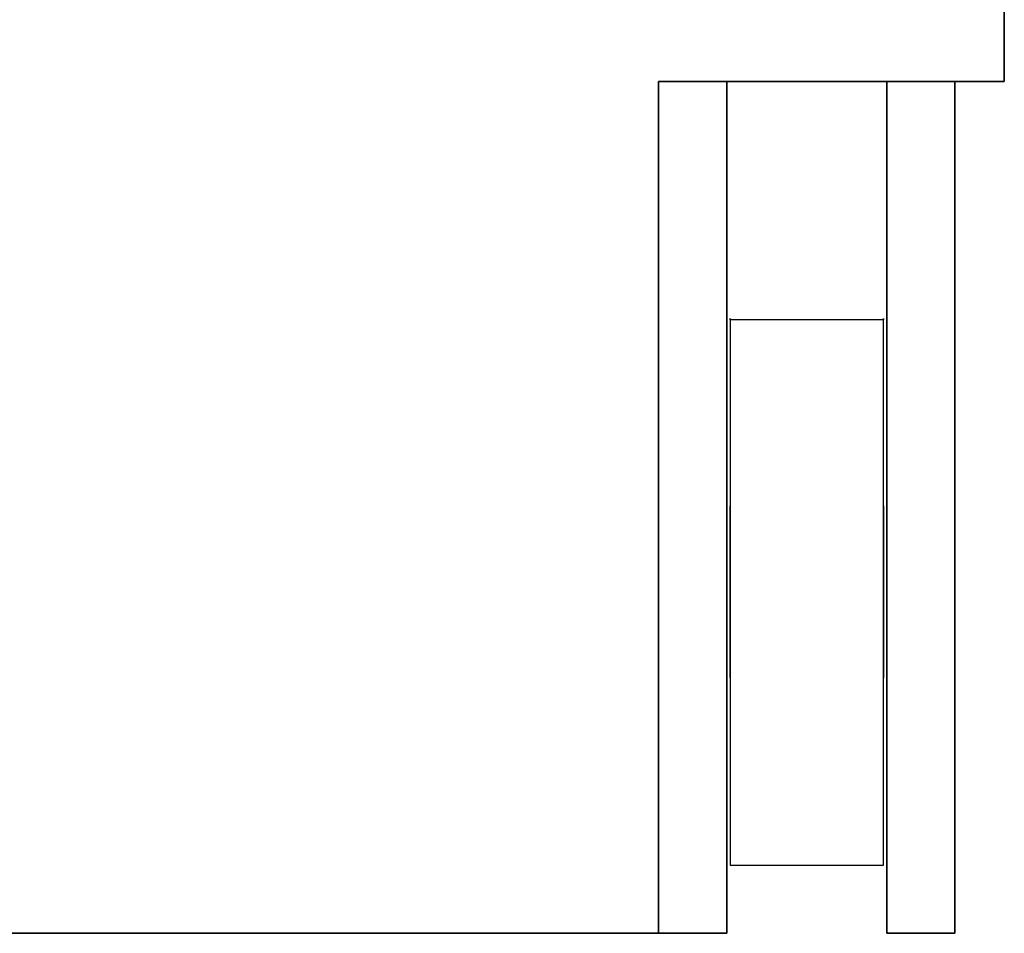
# Model space of a CAD drawing. Header units: millimetres. Extents: x -399 to 408, y -383 to 469.
# Tile 5 of 16: x 340 to 398, y -382 to -328. Entities that reach past the tile are written whole.
import ezdxf

# ---------------------------------------------------------------- set-up
doc = ezdxf.new("R2010")
doc.units = ezdxf.units.MM
doc.layers.add('KF_SEQ_10_B_SPEAKDETAIL', color=250, linetype='Continuous')
doc.layers.add('KF_SEQ_10_B_SPEAKER', color=253, linetype='Continuous')

# ---------------------------------------------------------------- blocks, each defined once
blk = doc.blocks.new('KF_SEQ_10B_JOINT_PLATE')
at = {"layer": 'KF_SEQ_10_B_SPEAKDETAIL'}
for points, invisible_edges in [([(807.433, 15.609, 0), (807.433, 15.609, -9), (805.716, 15.121, -9), (805.716, 15.121, 0)], 5), ([(809.194, 15.903, 0), (809.194, 15.903, -9), (807.433, 15.609, -9), (807.433, 15.609, 0)], 5), ([(810.976, 15.998, 0), (810.976, 15.998, -9), (809.194, 15.903, -9), (809.194, 15.903, 0)], 5), ([(812.758, 15.895, 0), (812.758, 15.895, -9), (810.976, 15.998, -9), (810.976, 15.998, 0)], 5), ([(814.517, 15.594, 0), (814.517, 15.594, -9), (812.758, 15.895, -9), (812.758, 15.895, 0)], 5), ([(805.716, 15.121, 0), (805.716, 15.121, -9), (804.064, 14.445, -9), (804.064, 14.445, 0)], 5), ([(816.232, 15.098, 0), (816.232, 15.098, -9), (814.517, 15.594, -9), (814.517, 15.594, 0)], 5), ([(817.881, 14.415, 0), (817.881, 14.415, -9), (816.232, 15.098, -9), (816.232, 15.098, 0)], 5), ([(804.064, 14.445, 0), (804.064, 14.445, -9), (802.498, 13.589, -9), (802.498, 13.589, 0)], 5), ([(819.444, 13.552, 0), (819.444, 13.552, -9), (817.881, 14.415, -9), (817.881, 14.415, 0)], 5), ([(802.498, 13.589, 0), (802.498, 13.589, -9), (801.037, 12.564, -9), (801.037, 12.564, 0)], 5), ([(820.9, 12.521, 0), (820.9, 12.521, -9), (819.444, 13.552, -9), (819.444, 13.552, 0)], 5), ([(801.037, 12.564, 0), (801.037, 12.564, -9), (799.699, 11.383, -9), (799.699, 11.383, 0)], 5), ([(822.233, 11.334, 0), (822.233, 11.334, -9), (820.9, 12.521, -9), (820.9, 12.521, 0)], 5), ([(799.699, 11.383, 0), (799.699, 11.383, -9), (798.501, 10.06, -9), (798.501, 10.06, 0)], 5), ([(823.426, 10.005, 0), (823.426, 10.005, -9), (822.233, 11.334, -9), (822.233, 11.334, 0)], 5), ([(798.501, 10.06, 0), (798.501, 10.06, -9), (797.457, 8.611, -9), (797.457, 8.611, 0)], 5), ([(824.463, 8.552, 0), (824.463, 8.552, -9), (823.426, 10.005, -9), (823.426, 10.005, 0)], 5), ([(797.457, 8.611, 0), (797.457, 8.611, -9), (796.582, 7.056, -9), (796.582, 7.056, 0)], 5), ([(825.331, 6.993, 0), (825.331, 6.993, -9), (824.463, 8.552, -9), (824.463, 8.552, 0)], 5), ([(796.582, 7.056, 0), (796.582, 7.056, -9), (795.885, 5.413, -9), (795.885, 5.413, 0)], 5), ([(826.021, 5.347, 0), (826.021, 5.347, -9), (825.331, 6.993, -9), (825.331, 6.993, 0)], 5), ([(795.885, 5.413, 0), (795.885, 5.413, -9), (795.376, 3.702, -9), (795.376, 3.702, 0)], 5), ([(826.523, 3.634, 0), (826.523, 3.634, -9), (826.021, 5.347, -9), (826.021, 5.347, 0)], 5), ([(809.391, 4.805, 0), (809.391, 4.805, -9), (807.982, 4.09, -9), (807.982, 4.09, 0)], 5), ([(810.952, 5.048, 0), (810.952, 5.048, -9), (809.391, 4.805, -9), (809.391, 4.805, 0)], 5), ([(812.512, 4.798, 0), (812.512, 4.798, -9), (810.952, 5.048, -9), (810.952, 5.048, 0)], 5), ([(813.918, 4.077, 0), (813.918, 4.077, -9), (812.512, 4.798, -9), (812.512, 4.798, 0)], 5), ([(807.982, 4.09, 0), (807.982, 4.09, -9), (806.862, 2.976, -9), (806.862, 2.976, 0)], 5), ([(815.033, 2.958, 0), (815.033, 2.958, -9), (813.918, 4.077, -9), (813.918, 4.077, 0)], 5), ([(795.376, 3.702, 0), (795.376, 3.702, -9), (795.06, 1.945, -9), (795.06, 1.945, 0)], 5), ([(826.831, 1.876, 0), (826.831, 1.876, -9), (826.523, 3.634, -9), (826.523, 3.634, 0)], 5), ([(806.862, 2.976, 0), (806.862, 2.976, -9), (806.142, 1.569, -9), (806.142, 1.569, 0)], 5), ([(815.747, 1.548, 0), (815.747, 1.548, -9), (815.033, 2.958, -9), (815.033, 2.958, 0)], 5), ([(795.06, 1.945, 0), (795.06, 1.945, -9), (794.942, 0.164, -9), (794.942, 0.164, 0)], 5), ([(826.941, 0.094, 0), (826.941, 0.094, -9), (826.831, 1.876, -9), (826.831, 1.876, 0)], 5), ([(806.142, 1.569, 0), (806.142, 1.569, -9), (805.891, 0.009, -9), (805.891, 0.009, 0)], 5), ([(815.991, -0.013, 0), (815.991, -0.013, -9), (815.747, 1.548, -9), (815.747, 1.548, 0)], 5), ([(794.942, 0.164, 0), (794.942, 0.164, -9), (794.924, -1.622, -9), (794.924, -1.622, 0)], 5), ([(805.891, 0.009, 0), (805.891, 0.009, -9), (806.135, -1.552, -9), (806.135, -1.552, 0)], 5), ([(826.951, -1.691, 0), (826.951, -1.691, -9), (826.941, 0.094, -9), (826.941, 0.094, 0)], 5), ([(815.741, -1.573, 0), (815.741, -1.573, -9), (815.991, -0.013, -9), (815.991, -0.013, 0)], 5), ([(794.924, -1.622, 0), (794.924, -1.622, -9), (794.905, -3.407, -9), (794.905, -3.407, 0)], 5), ([(806.135, -1.552, 0), (806.135, -1.552, -9), (806.849, -2.961, -9), (806.849, -2.961, 0)], 5), ([(815.02, -2.979, 0), (815.02, -2.979, -9), (815.741, -1.573, -9), (815.741, -1.573, 0)], 5), ([(826.962, -3.477, 0), (826.962, -3.477, -9), (826.951, -1.691, -9), (826.951, -1.691, 0)], 5), ([(794.905, -3.407, 0), (794.905, -3.407, -9), (794.887, -5.193, -9), (794.887, -5.193, 0)], 5), ([(806.849, -2.961, 0), (806.849, -2.961, -9), (807.964, -4.081, -9), (807.964, -4.081, 0)], 5), ([(813.901, -4.094, 0), (813.901, -4.094, -9), (815.02, -2.979, -9), (815.02, -2.979, 0)], 5), ([(826.973, -5.263, 0), (826.973, -5.263, -9), (826.962, -3.477, -9), (826.962, -3.477, 0)], 5), ([(807.964, -4.081, 0), (807.964, -4.081, -9), (809.37, -4.801, -9), (809.37, -4.801, 0)], 5), ([(812.491, -4.808, 0), (812.491, -4.808, -9), (813.901, -4.094, -9), (813.901, -4.094, 0)], 5), ([(794.887, -5.193, 0), (794.887, -5.193, -9), (794.976, -440.503, -9), (794.976, -440.503, 0)], 1), ([(809.37, -4.801, 0), (809.37, -4.801, -9), (810.93, -5.052, -9), (810.93, -5.052, 0)], 5), ([(810.93, -5.052, 0), (810.93, -5.052, -9), (812.491, -4.808, -9), (812.491, -4.808, 0)], 5), ([(826.976, -440.503, 0), (826.976, -440.503, -9), (826.973, -5.263, -9), (826.973, -5.263, 0)], 4)]:
    blk.add_3dface(points, dxfattribs=dict(at, invisible_edges=invisible_edges))
blk.add_3dface([(794.976, -440.503, 0), (826.976, -440.503, 0), (826.976, -440.503, -9), (794.976, -440.503, -9)], dxfattribs=at)
blk = doc.blocks.new('KF_SEQ_10_B')
at = {"layer": 'KF_SEQ_10_B_SPEAKDETAIL'}
for points in [[(377.7, -332, 235), (381.7, -332, 235), (381.7, -382, 235), (377.7, -382, 235)], [(377.7, -332, -235), (381.7, -332, -235), (381.7, -382, -235), (377.7, -382, -235)], [(381.7, -332, 235), (377.7, -332, 235), (377.7, -332, -235), (381.7, -332, -235)], [(377.7, -332, 235), (377.7, -382, 235), (377.7, -382, -235), (377.7, -332, -235)], [(381.7, -332, 235), (381.7, -382, 235), (381.7, -382, -235), (381.7, -332, -235)], [(391.1, -332, 235), (395.1, -332, 235), (395.1, -382, 235), (391.1, -382, 235)], [(391.1, -332, -235), (395.1, -332, -235), (395.1, -382, -235), (391.1, -382, -235)], [(395.1, -332, 235), (391.1, -332, 235), (391.1, -332, -235), (395.1, -332, -235)], [(391.1, -332, 235), (391.1, -382, 235), (391.1, -382, -235), (391.1, -332, -235)], [(395.1, -332, 235), (395.1, -382, 235), (395.1, -382, -235), (395.1, -332, -235)], [(381.7, -382, 235), (377.7, -382, 235), (377.7, -382, -235), (381.7, -382, -235)], [(395.1, -382, 235), (391.1, -382, 235), (391.1, -382, -235), (395.1, -382, -235)]]:
    blk.add_3dface(points, dxfattribs=at)
at = {"layer": 'KF_SEQ_10_B_SPEAKER'}
for points, invisible_edges in [([(-398, 418, 235), (-398, -332, 235), (398, -332, 235), (398, 418, 235)], 10), ([(-398, 418, -235), (-398, -332, -235), (398, -332, -235), (398, 418, -235)], 10), ([(398, 418, 235), (377.7, 418, 235), (377.7, -332, 235), (398, -332, 235)], 2), ([(398, 418, -235), (377.7, 418, -235), (377.7, -332, -235), (398, -332, -235)], 2), ([(377.7, -332, 235), (-377.7, -332, 235), (-377.7, -382, 235), (377.7, -382, 235)], 5), ([(377.7, -332, -235), (-377.7, -332, -235), (-377.7, -382, -235), (377.7, -382, -235)], 5)]:
    blk.add_3dface(points, dxfattribs=dict(at, invisible_edges=invisible_edges))
for points in [[(398, -332, 235), (398, -332, -235), (398, 418, -235), (398, 418, 235)], [(377.7, -382, 235), (377.7, -332, 235), (377.7, -332, -235), (377.7, -382, -235)], [(377.7, -332, -235), (398, -332, -235), (398, -332, 235), (377.7, -332, 235)], [(-377.7, -382, 235), (-362, -382, 220), (362, -382, 220), (377.7, -382, 235)], [(377.7, -382, -235), (362, -382, -220), (-362, -382, -220), (-377.7, -382, -235)], [(362, -382, 220), (377.7, -382, 235), (377.7, -382, -235), (362, -382, -220)]]:
    blk.add_3dface(points, dxfattribs=at)
at = {"layer": 'KF_SEQ_10_B_SPEAKER', "color": 250}
blk.add_3dface([(-362, -382, -220), (362, -382, -220), (362, -382, 220), (-362, -382, 220)], dxfattribs=at)
at = {"layer": 'KF_SEQ_10_B_SPEAKDETAIL', "extrusion": (-1, 0, 0)}
blk.add_blockref('KF_SEQ_10B_JOINT_PLATE', (-448.976, 218.503, -381.9), dxfattribs=at)

msp = doc.modelspace()

# ---------------------------------------------------------------- block references
at = {"layer": 'KF_SEQ_10_B_SPEAKER'}
msp.add_blockref('KF_SEQ_10_B', (0, 0), dxfattribs=at)

doc.saveas('drawing.dxf')
